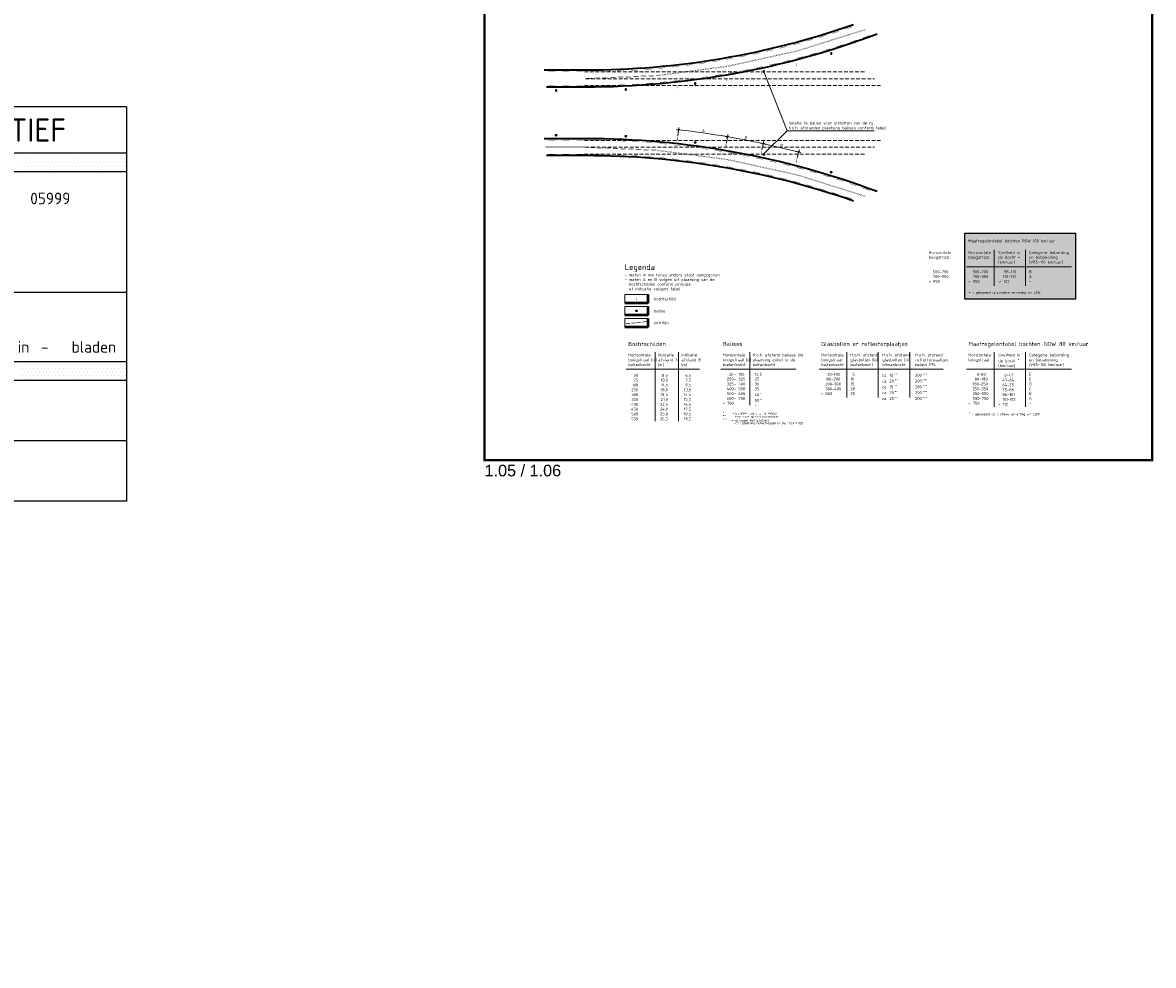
# Model space of a CAD drawing. Header units: metres. Extents: x -699 to 2316, y -1199 to 781.
# Tile 14 of 256: x -118 to 369, y -929 to -522. Entities that reach past the tile are written whole.
import ezdxf
from ezdxf.enums import TextEntityAlignment as Align

# ---------------------------------------------------------------- set-up
doc = ezdxf.new("R2010")
doc.units = ezdxf.units.M
doc.header["$PDMODE"] = 1
doc.linetypes.add('HIDDEN2', pattern=[4.7625, 3.175, -1.5875])
for name, color, linetype, lineweight in [('N-WE-IE-MEUBILAIR_WEGMEUBILAIR_VERKEERSBORD-G', 7, 'Continuous', 35), ('N-WE-VH-KANTVERHARDING-G', 210, 'Continuous', 35), ('N-WE-VW-MARKERING_DIVERS-G', 7, 'Continuous', 18), ('to-xx-zichtlijn', 5, 'HIDDEN2', 5), ('X-XX-AL-LEGENDA-G', 7, 'Continuous', 18), ('X-XX-AL-M', 7, 'Continuous', 18), ('X-XX-AL-T18', 10, 'Continuous', 18), ('X-XX-AL-T25', 7, 'Continuous', 25), ('X-XX-AL-T35', 50, 'Continuous', 35), ('X-XX-AL-T50', 130, 'Continuous', 50), ('X-XX-AL-TEKENBLAD_TITELBLOK-G', 7, 'Continuous', 25)]:
    doc.layers.add(name, color=color, linetype=linetype, lineweight=lineweight)
doc.layers.add('X-XX-AL-TEKENBLAD_VIEWPORT-G', color=7, linetype='Continuous', lineweight=18, plot=False)
doc.styles.add('ariel', font='arial.ttf')
doc.styles.add('NLCS-ISO', font='NLCS-ISO.ttf')
doc.styles.add('rtw_iso', font='iso-rtw.shx')
doc.dimstyles.new('RTW-LGL-500', dxfattribs={"dimtxt": 1.25, "dimasz": 0.25, "dimexe": 1, "dimexo": 1, "dimgap": 0.35, "dimtad": 1, "dimdec": 3, "dimzin": 0, "dimdsep": 46, "dimtxsty": 'rtw_iso', "dimblk1": 'RTW-L_ARR-v1', "dimblk2": 'RTW-L_ARR-v1', "dimsah": 1, "dimcen": 2.5, "dimdle": 2, "dimclrd": 8, "dimclre": 8, "dimclrt": 256, "dimaunit": 2, "dimadec": 6, "dimazin": 0, "dimtfac": 1, "dimtdec": 4, "dimtmove": 0, "dimatfit": 0, "dimldrblk": 'RTW-L_ARR-v1', "dimfxl": 1, "dimtolj": 1, "dimtzin": 0, "dimlwd": 18, "dimlwe": 18, "dimarcsym": 0})
doc.dimstyles.new('RTW-LGO-500-B', dxfattribs={"dimtxt": 1.25, "dimasz": 0.25, "dimexe": 1, "dimexo": 1, "dimgap": 0.35, "dimtad": 1, "dimdec": 0, "dimlfac": 1000, "dimzin": 0, "dimdsep": 46, "dimtxsty": 'rtw_iso', "dimblk1": 'RTW-TIC-V1', "dimblk2": 'RTW-TIC-V1', "dimsah": 1, "dimcen": 2.5, "dimdle": 2, "dimclrd": 8, "dimclre": 8, "dimclrt": 256, "dimaunit": 2, "dimadec": 6, "dimazin": 0, "dimtfac": 1, "dimtdec": 4, "dimtmove": 0, "dimatfit": 0, "dimldrblk": 'RTW-TIC-V1', "dimfxl": 1, "dimtolj": 1, "dimtzin": 0, "dimlwd": 18, "dimlwe": 18, "dimarcsym": 0})

# ---------------------------------------------------------------- blocks, each defined once
blk = doc.blocks.new('RTW-L_ARR-v1')
at = {"color": 0, "linetype": 'ByBlock', "lineweight": 18}
blk.add_solid([(-5, 0.8), (-5, -0.8), (0, 0)], dxfattribs=at)
blk = doc.blocks.new('balise')
at = {"layer": 'N-WE-IE-MEUBILAIR_WEGMEUBILAIR_VERKEERSBORD-G'}
h = blk.add_hatch(color=256, dxfattribs=at)
edge = h.paths.add_edge_path()
edge.add_arc((0, 0), 0.2, 0, 360)
blk.add_circle((0, 0), 0.2, dxfattribs=at)
blk = doc.blocks.new('RTW-TIC-V1')
at = {"color": 0, "lineweight": 18}
for p, q in [((0, 0), (-5, 0)), ((-1.4, -1.4), (1.4, 1.4)), ((0, 0), (0, 4)), ((0, 0), (4, 0)), ((0, 0), (0, -4))]:
    blk.add_line(p, q, dxfattribs=at)
blk = doc.blocks.new('*D908')
at = {"layer": 'Defpoints', "color": 0, "transparency": 16777216}
for p in [(196.25, -573.5), (185.33, -575.31), (200.57, -578.26), (124.76, -928.96)]:
    blk.add_point(p, dxfattribs=at)
at = {"layer": 'X-XX-AL-M', "color": 8, "lineweight": 18, "transparency": 16777216}
for p, q in [((185.5, -574.32), (186.14, -570.61)), ((200.78, -577.28), (201.58, -573.6))]:
    blk.add_line(p, q, dxfattribs=at)
blk.add_arc((124.76, -928.96), 362.57, 77.8419, 80.2412, dxfattribs=at)
at = {"layer": 'X-XX-AL-M', "color": 8, "lineweight": 18, "transparency": 16777216, "xscale": 0.25, "yscale": 0.25, "zscale": 0.25}
for p, rotation in [((185.97, -571.59), 170.2609268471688), ((201.37, -574.57), 347.8221544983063)]:
    blk.add_blockref('RTW-TIC-V1', p, dxfattribs=dict(at, rotation=rotation))
at = {"layer": 'X-XX-AL-M', "transparency": 16777216, "insert": (193.87, -572.04), "char_height": 1.25, "attachment_point": 5, "rotation": 349.0415, "style": 'NLCS-ISO'}
blk.add_mtext('\\A1;B', dxfattribs=at)
blk = doc.blocks.new('*D909')
at = {"layer": 'Defpoints', "color": 0, "transparency": 16777216}
for p in [(200.57, -578.26), (211.55, -576.93), (215.66, -581.86), (124.76, -928.96)]:
    blk.add_point(p, dxfattribs=at)
at = {"layer": 'X-XX-AL-M', "color": 8, "lineweight": 18, "transparency": 16777216}
for p, q in [((200.78, -577.28), (201.58, -573.59)), ((215.92, -580.89), (216.87, -577.25))]:
    blk.add_line(p, q, dxfattribs=at)
blk.add_arc((124.76, -928.96), 362.57, 75.3636, 77.7629, dxfattribs=at)
at = {"layer": 'X-XX-AL-M', "color": 8, "lineweight": 18, "transparency": 16777216, "xscale": 0.25, "yscale": 0.25, "zscale": 0.25}
for p, rotation in [((201.37, -574.57), 167.7826476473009), ((216.62, -578.21), 345.3438751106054)]:
    blk.add_blockref('RTW-TIC-V1', p, dxfattribs=dict(at, rotation=rotation))
at = {"layer": 'X-XX-AL-M', "transparency": 16777216, "insert": (209.24, -575.36), "char_height": 1.25, "attachment_point": 5, "rotation": 346.5633, "style": 'NLCS-ISO'}
blk.add_mtext('\\A1;B', dxfattribs=at)
blk = doc.blocks.new('*D910')
at = {"layer": 'Defpoints', "color": 0, "transparency": 16777216}
for p in [(164.43, -572.36), (178.95, -570.46), (185.33, -575.31), (124.76, -928.96)]:
    blk.add_point(p, dxfattribs=at)
at = {"layer": 'X-XX-AL-M', "color": 8, "lineweight": 18, "transparency": 16777216}
for p, q in [((164.54, -571.36), (164.96, -567.62)), ((185.5, -574.32), (186.14, -570.6))]:
    blk.add_line(p, q, dxfattribs=at)
blk.add_arc((124.76, -928.96), 362.57, 80.3202, 83.6124, dxfattribs=at)
at = {"layer": 'X-XX-AL-M', "color": 8, "lineweight": 18, "transparency": 16777216, "xscale": 0.25, "yscale": 0.25, "zscale": 0.25}
for p, rotation in [((164.85, -568.61), 173.6321297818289), ((185.97, -571.59), 350.3004336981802)]:
    blk.add_blockref('RTW-TIC-V1', p, dxfattribs=dict(at, rotation=rotation))
at = {"layer": 'X-XX-AL-M', "transparency": 16777216, "insert": (175.57, -568.98), "char_height": 1.25, "attachment_point": 5, "rotation": 351.9663, "style": 'NLCS-ISO'}
blk.add_mtext('\\A1;A', dxfattribs=at)
blk = doc.blocks.new('*X1400')
at = {"color": 0}
for p, q in [((207316.235, 551693.694), (207316.235, 551693.694)), ((207316.314, 551693.535), (207316.314, 551693.535)), ((207316.394, 551693.694), (207316.394, 551693.694)), ((207316.473, 551693.535), (207316.473, 551693.535)), ((207316.552, 551693.694), (207316.552, 551693.694)), ((207316.632, 551693.535), (207316.632, 551693.535)), ((207316.711, 551693.694), (207316.711, 551693.694)), ((207316.79, 551693.535), (207316.79, 551693.535)), ((207316.87, 551693.694), (207316.87, 551693.694)), ((207316.949, 551693.535), (207316.949, 551693.535)), ((207317.029, 551693.694), (207317.029, 551693.694)), ((207317.108, 551693.535), (207317.108, 551693.535)), ((207317.187, 551693.694), (207317.187, 551693.694)), ((207317.267, 551693.535), (207317.267, 551693.535)), ((207317.346, 551693.694), (207317.346, 551693.694)), ((207317.425, 551693.535), (207317.425, 551693.535)), ((207317.505, 551693.694), (207317.505, 551693.694)), ((207317.584, 551693.535), (207317.584, 551693.535)), ((207317.664, 551693.694), (207317.664, 551693.694)), ((207317.743, 551693.535), (207317.743, 551693.535)), ((207317.822, 551693.694), (207317.822, 551693.694)), ((207317.902, 551693.535), (207317.902, 551693.535)), ((207317.981, 551693.694), (207317.981, 551693.694)), ((207318.06, 551693.535), (207318.06, 551693.535)), ((207318.14, 551693.694), (207318.14, 551693.694)), ((207318.219, 551693.535), (207318.219, 551693.535)), ((207318.299, 551693.694), (207318.299, 551693.694)), ((207318.378, 551693.535), (207318.378, 551693.535)), ((207318.457, 551693.694), (207318.457, 551693.694)), ((207318.537, 551693.535), (207318.537, 551693.535)), ((207318.616, 551693.694), (207318.616, 551693.694)), ((207318.695, 551693.535), (207318.695, 551693.535)), ((207318.775, 551693.694), (207318.775, 551693.694)), ((207318.854, 551693.535), (207318.854, 551693.535)), ((207318.934, 551693.694), (207318.934, 551693.694)), ((207319.013, 551693.535), (207319.013, 551693.535)), ((207319.092, 551693.694), (207319.092, 551693.694)), ((207319.172, 551693.535), (207319.172, 551693.535)), ((207319.251, 551693.694), (207319.251, 551693.694)), ((207319.33, 551693.535), (207319.33, 551693.535)), ((207319.41, 551693.694), (207319.41, 551693.694)), ((207319.489, 551693.535), (207319.489, 551693.535)), ((207319.569, 551693.694), (207319.569, 551693.694)), ((207319.648, 551693.535), (207319.648, 551693.535)), ((207319.727, 551693.694), (207319.727, 551693.694)), ((207319.807, 551693.535), (207319.807, 551693.535)), ((207319.886, 551693.694), (207319.886, 551693.694)), ((207319.965, 551693.535), (207319.965, 551693.535)), ((207320.045, 551693.694), (207320.045, 551693.694)), ((207320.124, 551693.535), (207320.124, 551693.535)), ((207320.204, 551693.694), (207320.204, 551693.694)), ((207320.283, 551693.535), (207320.283, 551693.535)), ((207320.362, 551693.694), (207320.362, 551693.694)), ((207320.442, 551693.535), (207320.442, 551693.535)), ((207320.521, 551693.694), (207320.521, 551693.694)), ((207320.6, 551693.535), (207320.6, 551693.535)), ((207320.68, 551693.694), (207320.68, 551693.694)), ((207316.235, 551693.376), (207316.235, 551693.376)), ((207316.235, 551693.059), (207316.235, 551693.059)), ((207316.314, 551693.218), (207316.314, 551693.218)), ((207316.394, 551693.376), (207316.394, 551693.376)), ((207316.394, 551693.059), (207316.394, 551693.059)), ((207316.473, 551693.218), (207316.473, 551693.218)), ((207316.552, 551693.376), (207316.552, 551693.376)), ((207316.552, 551693.059), (207316.552, 551693.059)), ((207316.632, 551693.218), (207316.632, 551693.218)), ((207316.711, 551693.376), (207316.711, 551693.376)), ((207316.711, 551693.059), (207316.711, 551693.059)), ((207316.79, 551693.218), (207316.79, 551693.218)), ((207316.87, 551693.376), (207316.87, 551693.376)), ((207316.87, 551693.059), (207316.87, 551693.059)), ((207316.949, 551693.218), (207316.949, 551693.218)), ((207317.029, 551693.376), (207317.029, 551693.376)), ((207317.029, 551693.059), (207317.029, 551693.059)), ((207317.108, 551693.218), (207317.108, 551693.218)), ((207317.187, 551693.376), (207317.187, 551693.376)), ((207317.187, 551693.059), (207317.187, 551693.059)), ((207317.267, 551693.218), (207317.267, 551693.218)), ((207317.346, 551693.376), (207317.346, 551693.376)), ((207317.346, 551693.059), (207317.346, 551693.059)), ((207317.425, 551693.218), (207317.425, 551693.218)), ((207317.505, 551693.376), (207317.505, 551693.376)), ((207317.505, 551693.059), (207317.505, 551693.059)), ((207317.584, 551693.218), (207317.584, 551693.218)), ((207317.664, 551693.376), (207317.664, 551693.376)), ((207317.664, 551693.059), (207317.664, 551693.059)), ((207317.743, 551693.218), (207317.743, 551693.218)), ((207317.822, 551693.376), (207317.822, 551693.376)), ((207317.822, 551693.059), (207317.822, 551693.059)), ((207317.902, 551693.218), (207317.902, 551693.218)), ((207317.981, 551693.376), (207317.981, 551693.376)), ((207317.981, 551693.059), (207317.981, 551693.059)), ((207318.06, 551693.218), (207318.06, 551693.218)), ((207318.14, 551693.376), (207318.14, 551693.376)), ((207318.14, 551693.059), (207318.14, 551693.059)), ((207318.219, 551693.218), (207318.219, 551693.218)), ((207318.299, 551693.376), (207318.299, 551693.376)), ((207318.299, 551693.059), (207318.299, 551693.059)), ((207318.378, 551693.218), (207318.378, 551693.218)), ((207318.457, 551693.376), (207318.457, 551693.376)), ((207318.457, 551693.059), (207318.457, 551693.059)), ((207318.537, 551693.218), (207318.537, 551693.218)), ((207318.616, 551693.376), (207318.616, 551693.376)), ((207318.616, 551693.059), (207318.616, 551693.059)), ((207318.695, 551693.218), (207318.695, 551693.218)), ((207318.775, 551693.376), (207318.775, 551693.376)), ((207318.775, 551693.059), (207318.775, 551693.059)), ((207318.854, 551693.218), (207318.854, 551693.218)), ((207318.934, 551693.376), (207318.934, 551693.376)), ((207318.934, 551693.059), (207318.934, 551693.059)), ((207319.013, 551693.218), (207319.013, 551693.218)), ((207319.092, 551693.376), (207319.092, 551693.376)), ((207319.092, 551693.059), (207319.092, 551693.059)), ((207319.172, 551693.218), (207319.172, 551693.218)), ((207319.251, 551693.376), (207319.251, 551693.376)), ((207319.251, 551693.059), (207319.251, 551693.059)), ((207319.33, 551693.218), (207319.33, 551693.218)), ((207319.41, 551693.376), (207319.41, 551693.376)), ((207319.41, 551693.059), (207319.41, 551693.059)), ((207319.489, 551693.218), (207319.489, 551693.218)), ((207319.569, 551693.376), (207319.569, 551693.376)), ((207319.569, 551693.059), (207319.569, 551693.059)), ((207319.648, 551693.218), (207319.648, 551693.218)), ((207319.727, 551693.376), (207319.727, 551693.376)), ((207319.727, 551693.059), (207319.727, 551693.059)), ((207319.807, 551693.218), (207319.807, 551693.218)), ((207319.886, 551693.376), (207319.886, 551693.376)), ((207319.886, 551693.059), (207319.886, 551693.059)), ((207319.965, 551693.218), (207319.965, 551693.218)), ((207320.045, 551693.376), (207320.045, 551693.376)), ((207320.045, 551693.059), (207320.045, 551693.059)), ((207320.124, 551693.218), (207320.124, 551693.218)), ((207320.204, 551693.376), (207320.204, 551693.376)), ((207320.204, 551693.059), (207320.204, 551693.059)), ((207320.283, 551693.218), (207320.283, 551693.218)), ((207320.362, 551693.376), (207320.362, 551693.376)), ((207320.362, 551693.059), (207320.362, 551693.059)), ((207320.442, 551693.218), (207320.442, 551693.218)), ((207320.521, 551693.376), (207320.521, 551693.376)), ((207320.521, 551693.059), (207320.521, 551693.059)), ((207320.6, 551693.218), (207320.6, 551693.218)), ((207320.68, 551693.376), (207320.68, 551693.376)), ((207320.68, 551693.059), (207320.68, 551693.059)), ((207316.235, 551684.486), (207316.235, 551684.486)), ((207316.314, 551684.645), (207316.314, 551684.645)), ((207316.314, 551684.328), (207316.314, 551684.328)), ((207316.394, 551684.486), (207316.394, 551684.486)), ((207316.473, 551684.645), (207316.473, 551684.645)), ((207316.473, 551684.328), (207316.473, 551684.328)), ((207316.552, 551684.486), (207316.552, 551684.486)), ((207316.632, 551684.645), (207316.632, 551684.645)), ((207316.632, 551684.328), (207316.632, 551684.328)), ((207316.711, 551684.486), (207316.711, 551684.486)), ((207316.79, 551684.645), (207316.79, 551684.645)), ((207316.79, 551684.328), (207316.79, 551684.328)), ((207316.87, 551684.486), (207316.87, 551684.486)), ((207316.949, 551684.645), (207316.949, 551684.645)), ((207316.949, 551684.328), (207316.949, 551684.328)), ((207317.029, 551684.486), (207317.029, 551684.486)), ((207317.108, 551684.645), (207317.108, 551684.645)), ((207317.108, 551684.328), (207317.108, 551684.328)), ((207317.187, 551684.486), (207317.187, 551684.486)), ((207317.267, 551684.645), (207317.267, 551684.645)), ((207317.267, 551684.328), (207317.267, 551684.328)), ((207317.346, 551684.486), (207317.346, 551684.486)), ((207317.425, 551684.645), (207317.425, 551684.645)), ((207317.425, 551684.328), (207317.425, 551684.328)), ((207317.505, 551684.486), (207317.505, 551684.486)), ((207317.584, 551684.645), (207317.584, 551684.645)), ((207317.584, 551684.328), (207317.584, 551684.328)), ((207317.664, 551684.486), (207317.664, 551684.486)), ((207317.743, 551684.645), (207317.743, 551684.645)), ((207317.743, 551684.328), (207317.743, 551684.328)), ((207317.822, 551684.486), (207317.822, 551684.486)), ((207317.902, 551684.645), (207317.902, 551684.645)), ((207317.902, 551684.328), (207317.902, 551684.328)), ((207317.981, 551684.486), (207317.981, 551684.486)), ((207318.06, 551684.645), (207318.06, 551684.645)), ((207318.06, 551684.328), (207318.06, 551684.328)), ((207318.14, 551684.486), (207318.14, 551684.486)), ((207318.219, 551684.645), (207318.219, 551684.645)), ((207318.219, 551684.328), (207318.219, 551684.328)), ((207318.299, 551684.486), (207318.299, 551684.486)), ((207318.378, 551684.645), (207318.378, 551684.645)), ((207318.378, 551684.328), (207318.378, 551684.328)), ((207318.457, 551684.486), (207318.457, 551684.486)), ((207318.537, 551684.645), (207318.537, 551684.645)), ((207318.537, 551684.328), (207318.537, 551684.328)), ((207318.616, 551684.486), (207318.616, 551684.486)), ((207318.695, 551684.645), (207318.695, 551684.645)), ((207318.695, 551684.328), (207318.695, 551684.328)), ((207318.775, 551684.486), (207318.775, 551684.486)), ((207318.854, 551684.645), (207318.854, 551684.645)), ((207318.854, 551684.328), (207318.854, 551684.328)), ((207318.934, 551684.486), (207318.934, 551684.486)), ((207319.013, 551684.645), (207319.013, 551684.645)), ((207319.013, 551684.328), (207319.013, 551684.328)), ((207319.092, 551684.486), (207319.092, 551684.486)), ((207319.172, 551684.645), (207319.172, 551684.645)), ((207319.172, 551684.328), (207319.172, 551684.328)), ((207319.251, 551684.486), (207319.251, 551684.486)), ((207319.33, 551684.645), (207319.33, 551684.645)), ((207319.33, 551684.328), (207319.33, 551684.328)), ((207319.41, 551684.486), (207319.41, 551684.486)), ((207319.489, 551684.645), (207319.489, 551684.645)), ((207319.489, 551684.328), (207319.489, 551684.328)), ((207319.569, 551684.486), (207319.569, 551684.486)), ((207319.648, 551684.645), (207319.648, 551684.645)), ((207319.648, 551684.328), (207319.648, 551684.328)), ((207319.727, 551684.486), (207319.727, 551684.486)), ((207319.807, 551684.645), (207319.807, 551684.645)), ((207319.807, 551684.328), (207319.807, 551684.328)), ((207319.886, 551684.486), (207319.886, 551684.486)), ((207319.965, 551684.645), (207319.965, 551684.645)), ((207319.965, 551684.328), (207319.965, 551684.328)), ((207320.045, 551684.486), (207320.045, 551684.486)), ((207320.124, 551684.645), (207320.124, 551684.645)), ((207320.124, 551684.328), (207320.124, 551684.328)), ((207320.204, 551684.486), (207320.204, 551684.486)), ((207320.283, 551684.645), (207320.283, 551684.645)), ((207320.283, 551684.328), (207320.283, 551684.328)), ((207320.362, 551684.486), (207320.362, 551684.486)), ((207320.442, 551684.645), (207320.442, 551684.645)), ((207320.442, 551684.328), (207320.442, 551684.328)), ((207320.521, 551684.486), (207320.521, 551684.486)), ((207320.6, 551684.645), (207320.6, 551684.645)), ((207320.6, 551684.328), (207320.6, 551684.328)), ((207320.68, 551684.486), (207320.68, 551684.486)), ((207316.235, 551684.169), (207316.235, 551684.169)), ((207316.314, 551684.01), (207316.314, 551684.01)), ((207316.394, 551684.169), (207316.394, 551684.169)), ((207316.473, 551684.01), (207316.473, 551684.01)), ((207316.552, 551684.169), (207316.552, 551684.169)), ((207316.632, 551684.01), (207316.632, 551684.01)), ((207316.711, 551684.169), (207316.711, 551684.169)), ((207316.79, 551684.01), (207316.79, 551684.01)), ((207316.87, 551684.169), (207316.87, 551684.169)), ((207316.949, 551684.01), (207316.949, 551684.01)), ((207317.029, 551684.169), (207317.029, 551684.169)), ((207317.108, 551684.01), (207317.108, 551684.01)), ((207317.187, 551684.169), (207317.187, 551684.169)), ((207317.267, 551684.01), (207317.267, 551684.01)), ((207317.346, 551684.169), (207317.346, 551684.169)), ((207317.425, 551684.01), (207317.425, 551684.01)), ((207317.505, 551684.169), (207317.505, 551684.169)), ((207317.584, 551684.01), (207317.584, 551684.01)), ((207317.664, 551684.169), (207317.664, 551684.169)), ((207317.743, 551684.01), (207317.743, 551684.01)), ((207317.822, 551684.169), (207317.822, 551684.169)), ((207317.902, 551684.01), (207317.902, 551684.01)), ((207317.981, 551684.169), (207317.981, 551684.169)), ((207318.06, 551684.01), (207318.06, 551684.01)), ((207318.14, 551684.169), (207318.14, 551684.169)), ((207318.219, 551684.01), (207318.219, 551684.01)), ((207318.299, 551684.169), (207318.299, 551684.169)), ((207318.378, 551684.01), (207318.378, 551684.01)), ((207318.457, 551684.169), (207318.457, 551684.169)), ((207318.537, 551684.01), (207318.537, 551684.01)), ((207318.616, 551684.169), (207318.616, 551684.169)), ((207318.695, 551684.01), (207318.695, 551684.01)), ((207318.775, 551684.169), (207318.775, 551684.169)), ((207318.854, 551684.01), (207318.854, 551684.01)), ((207318.934, 551684.169), (207318.934, 551684.169)), ((207319.013, 551684.01), (207319.013, 551684.01)), ((207319.092, 551684.169), (207319.092, 551684.169)), ((207319.172, 551684.01), (207319.172, 551684.01)), ((207319.251, 551684.169), (207319.251, 551684.169)), ((207319.33, 551684.01), (207319.33, 551684.01)), ((207319.41, 551684.169), (207319.41, 551684.169)), ((207319.489, 551684.01), (207319.489, 551684.01)), ((207319.569, 551684.169), (207319.569, 551684.169)), ((207319.648, 551684.01), (207319.648, 551684.01)), ((207319.727, 551684.169), (207319.727, 551684.169)), ((207319.807, 551684.01), (207319.807, 551684.01)), ((207319.886, 551684.169), (207319.886, 551684.169)), ((207319.965, 551684.01), (207319.965, 551684.01)), ((207320.045, 551684.169), (207320.045, 551684.169)), ((207320.124, 551684.01), (207320.124, 551684.01)), ((207320.204, 551684.169), (207320.204, 551684.169)), ((207320.283, 551684.01), (207320.283, 551684.01)), ((207320.362, 551684.169), (207320.362, 551684.169)), ((207320.442, 551684.01), (207320.442, 551684.01)), ((207320.521, 551684.169), (207320.521, 551684.169)), ((207320.6, 551684.01), (207320.6, 551684.01)), ((207320.68, 551684.169), (207320.68, 551684.169))]:
    blk.add_line(p, q, dxfattribs=at)
blk = doc.blocks.new('WOS_HFD_1')
at = {"layer": 'X-XX-AL-TEKENBLAD_TITELBLOK-G'}
for p, q in [((0, 85), (-170, 85)), ((0, 85), (0, 0)), ((0, 75), (-170, 75)), ((0, 71), (-170, 71)), ((0, 45), (-170, 45)), ((0, 30), (-170, 30)), ((0, 26), (-170, 26)), ((0, 13), (-46, 13)), ((0, 0), (-170, 0))]:
    blk.add_line(p, q, dxfattribs=at)
at = {"layer": 'X-XX-AL-TEKENBLAD_TITELBLOK-G', "xscale": 5, "yscale": 5, "zscale": 5}
blk.add_blockref('*X1400', (-1036603.52, -2758393.86), dxfattribs=at)
at = {"layer": 'X-XX-AL-T18', "style": 'NLCS-ISO', "flags": 8}
blk.add_attdef('FILEPATH', (-169.81, -8), '', height=1.8, dxfattribs=at)
at = {"layer": 'X-XX-AL-T25', "style": 'NLCS-ISO'}
blk.add_text('bladnr.:      in      bladen', height=2.5, dxfattribs=at).set_placement((-43.27, 32))
at = {"layer": 'X-XX-AL-T35', "style": 'NLCS-ISO', "flags": 8}
for tag, p, height in [('DOCNAME', (-165, 63), 3.5), ('PROJ', (-20.73, 64), 2.5), ('CHKOUTDIR', (-165, 56), 3.5), ('PROJ_INIT', (-20.73, 56), 2.5), ('TODO', (-165, 49), 3.5), ('PROJ_CONTR', (-20.73, 48), 2.5), ('AUTHOR', (-153, 38), 2.5), ('STATUSDATE', (-141, 38), 2.5), ('CONTROL', (-98.5, 38), 2.5), ('IMPORTDATE', (-88.5, 38), 2.5), ('RWS_SCHAAL', (-30.21, 38), 2.5), ('EDIT', (-153, 32), 2.5), ('DATETOBEDN', (-141, 32), 2.5), ('REVISION', (-98.5, 32), 2.5), ('PART_OFSET', (-30.21, 32), 2.5), ('DOCTYPE', (-18.43, 32), 2.5), ('RWS_FORMAAT', (-27.5, 18), 2.5), ('REVDOC', (-27.5, 5), 2.5)]:
    blk.add_attdef(tag, p, '', height=height, dxfattribs=at)
at = {"layer": 'X-XX-AL-T50', "style": 'NLCS-ISO', "flags": 8}
for tag, p in [('PROJECTPHASE', (-165, 77.5)), ('PHASE', (-43.27, 77.5))]:
    blk.add_attdef(tag, p, '', height=5, dxfattribs=at)
at = {"layer": 'X-XX-AL-TEKENBLAD_TITELBLOK-G', "style": 'NLCS-ISO', "flags": 8}
blk.add_attdef('plotstatus', (-139.4, 4.25), '', height=20, rotation=23.0411, dxfattribs=at)
blk.add_attdef('exportnaam', (-170, -16), '', height=5, dxfattribs=at)

msp = doc.modelspace()

# ---------------------------------------------------------------- hatches: boundary and pattern name
h = msp.add_hatch(color=254)
h.dxf.hatch_style = 1
h.paths.add_polyline_path([(288.2428, -613.2082), (335.8516, -613.2082), (335.8516, -641.6937), (288.2428, -641.6937)])
at = {"layer": 'N-WE-IE-MEUBILAIR_WEGMEUBILAIR_VERKEERSBORD-G'}
h = msp.add_hatch(color=256, dxfattribs=at)
edge = h.paths.add_edge_path()
edge.add_arc((146.6947, -646.6749), 0.2, 0, 360)

# ---------------------------------------------------------------- linework, layer by layer
at = {"color": 254}
msp.add_lwpolyline([(288.2428, -613.2082), (335.8516, -613.2082), (335.8516, -641.6937), (288.2428, -641.6937)], close=True, dxfattribs=at)
at = {"layer": 'N-WE-IE-MEUBILAIR_WEGMEUBILAIR_VERKEERSBORD-G'}
msp.add_circle((146.6947, -646.6749, 13.2), 0.2, dxfattribs=at)
at = {"layer": 'N-WE-VH-KANTVERHARDING-G', "linetype": 'Continuous'}
for points in [[(240.2188, -523.3207, -0.08424208), (124.7614, -542.9124), (106.985, -542.9124)], [(250.3926, -527.3973, -0.09006566), (124.7614, -550.2124), (107.9545, -550.2124)], [(250.3926, -595.2705, 0.09006566), (124.7614, -572.4553), (106.985, -572.4553)], [(240.2188, -599.3471, 0.08424208), (124.7614, -579.7553), (107.9545, -579.7553)]]:
    msp.add_lwpolyline(points, format="xyb", dxfattribs=at)
at = {"layer": 'N-WE-VH-KANTVERHARDING-G'}
for points, const_width in [([(215.5978, -540.0091), (215.6966, -541.2051)], 0.15), ([(200.5701, -543.6124), (200.5701, -544.8524)], 0.155), ([(164.4336, -549.5124), (164.4336, -550.7124)], 0.15), ([(185.3347, -546.5624), (185.3347, -547.7624)], 0.15), ([(164.4336, -573.1553), (164.4336, -571.9553)], 0.25), ([(185.3347, -576.1053), (185.3347, -574.9053)], 0.25), ([(200.5701, -579.0553), (200.5701, -577.8153)], 0.25), ([(215.5978, -582.6586), (215.6966, -581.4627)], 0.25)]:
    msp.add_lwpolyline(points, dxfattribs=dict(at, const_width=const_width))
at = {"layer": 'N-WE-VH-KANTVERHARDING-G', "const_width": 0.25, "elevation": 13.2}
msp.add_lwpolyline([(146.6947, -642.1499), (146.6947, -640.9499)], dxfattribs=at)
at = {"layer": 'N-WE-VW-MARKERING_DIVERS-G', "const_width": 0.1}
for points in [[(245.1296, -525.2884, -0.08708233), (124.7614, -546.4124), (107.4498, -546.4124)], [(245.5476, -525.4559, -0.08732157), (124.7614, -546.7124), (107.4897, -546.7124)], [(245.5476, -597.2119, 0.08732157), (124.7614, -575.9553), (107.4498, -575.9553)], [(245.1296, -597.3794, 0.08708233), (124.7614, -576.2553), (107.4897, -576.2553)]]:
    msp.add_lwpolyline(points, format="xyb", dxfattribs=at)
at = {"layer": 'N-WE-VW-MARKERING_DIVERS-G'}
for points in [[(231.1432, -526.9307), (233.9978, -526.0081), (231.1893, -527.0735), (234.0439, -526.1508)], [(236.7467, -525.094), (239.5854, -524.1235), (236.7953, -525.2359), (239.6339, -524.2654)], [(214.1583, -531.8719), (217.0558, -531.0944), (214.1972, -532.0168), (217.0947, -531.2393)], [(219.8474, -530.3202), (222.7314, -529.4941), (219.8887, -530.4644), (222.7727, -529.6383)], [(225.5095, -528.673), (228.3792, -527.7985), (225.5532, -528.8164), (228.423, -527.942)], [(238.704, -530.8187), (241.5426, -529.8482), (238.7525, -530.9607), (241.5912, -529.9901)], [(244.3719, -528.8543), (247.1938, -527.8361), (244.4228, -528.9954), (247.2447, -527.9772)], [(196.9458, -535.9499), (199.8788, -535.3196), (196.9773, -536.0966), (199.9103, -535.4663)], [(202.7059, -534.6872), (205.6279, -534.0076), (202.7398, -534.8333), (205.6619, -534.1537)], [(208.4439, -533.3277), (211.3541, -532.5991), (208.4803, -533.4732), (211.3905, -532.7446)], [(221.5133, -536.1363), (224.3973, -535.3102), (221.5546, -536.2805), (224.4386, -535.4544)], [(227.2731, -534.4603), (230.1428, -533.5858), (227.3168, -534.6038), (230.1865, -533.7293)], [(233.0038, -532.6876), (235.8584, -531.7649), (233.05, -532.8303), (235.9046, -531.9077)], [(167.8716, -540.8015), (170.8473, -540.4198), (167.8907, -540.9503), (170.8663, -540.5686)], [(173.7175, -540.0271), (176.6862, -539.5955), (173.7391, -540.1756), (176.7078, -539.7439)], [(179.5494, -539.1545), (182.5105, -538.673), (179.5735, -539.3026), (182.5346, -538.821)], [(185.3659, -538.1839), (188.3185, -537.6526), (185.3925, -538.3316), (188.3451, -537.8003)], [(191.1652, -537.1156), (194.1085, -536.5348), (191.1943, -537.2628), (194.1375, -536.6819)], [(204.0763, -540.58), (206.9983, -539.9004), (204.1103, -540.7261), (207.0323, -540.0465)], [(209.9133, -539.1966), (212.8235, -538.468), (209.9497, -539.3421), (212.8599, -538.6135)], [(215.7262, -537.7152), (218.6237, -536.9378), (215.7651, -537.8601), (218.6626, -537.0827)], [(108.7624, -543.4624), (111.7624, -543.4624), (108.7624, -543.6124), (111.7624, -543.6124)], [(114.7624, -543.4624), (117.7624, -543.4624), (114.7624, -543.6124), (117.7624, -543.6124)], [(120.7624, -543.4624), (123.7624, -543.4624), (120.7624, -543.6124), (123.7624, -543.6124)], [(126.7023, -543.4571), (129.7021, -543.4276), (126.7038, -543.6071), (129.7036, -543.5776)], [(132.5986, -543.3748), (135.5975, -543.2949), (132.6026, -543.5248), (135.6015, -543.4449)], [(138.4927, -543.1934), (141.4899, -543.0631), (138.4992, -543.3433), (141.4964, -543.2129)], [(144.3829, -542.9129), (147.3775, -542.7321), (144.392, -543.0626), (147.3865, -542.8819)], [(150.2676, -542.5333), (153.2587, -542.3022), (150.2792, -542.6828), (153.2702, -542.4518)], [(156.145, -542.0548), (159.1318, -541.7734), (156.1591, -542.2041), (159.1459, -541.9228)], [(162.0136, -541.4775), (164.9952, -541.1459), (162.0302, -541.6265), (165.0118, -541.295)], [(174.588, -546.0142), (177.5568, -545.5826), (174.6096, -546.1627), (177.5784, -545.731)], [(180.5206, -545.1261), (183.4817, -544.6446), (180.5447, -545.2742), (183.5057, -544.7926)], [(186.4374, -544.1383), (189.3899, -543.6071), (186.4639, -544.286), (189.4165, -543.7547)], [(192.3367, -543.0512), (195.2799, -542.4703), (192.3657, -543.1984), (195.309, -542.6175)], [(198.2169, -541.8649), (201.1499, -541.2346), (198.2484, -542.0116), (201.1814, -541.3813)], [(108.7624, -549.5124), (111.7624, -549.5124), (108.7624, -549.6624), (111.7624, -549.6624)], [(114.7624, -549.5124), (117.7624, -549.5124), (114.7624, -549.6624), (117.7624, -549.6624)], [(120.7624, -549.5124), (123.7624, -549.5124), (120.7624, -549.6624), (123.7624, -549.6624)], [(126.7617, -549.5068), (129.7615, -549.4774), (126.7631, -549.6568), (129.763, -549.6274)], [(132.7598, -549.4227), (135.7587, -549.3428), (132.7637, -549.5727), (135.7627, -549.4928)], [(138.7556, -549.2377), (141.7527, -549.1074), (138.7621, -549.3876), (141.7592, -549.2573)], [(144.7474, -548.9519), (147.742, -548.7712), (144.7565, -549.1017), (147.751, -548.9209)], [(150.7336, -548.5654), (153.7247, -548.3343), (150.7452, -548.7149), (153.7363, -548.4838)], [(156.7125, -548.0782), (159.6992, -547.7968), (156.7265, -548.2275), (159.7133, -547.9461)], [(162.6823, -547.4905), (165.6639, -547.1589), (162.6989, -547.6395), (165.6805, -547.308)], [(168.6414, -546.8024), (171.617, -546.4207), (168.6604, -546.9512), (171.6361, -546.5695)], [(108.7624, -573.1553), (111.7624, -573.1553), (108.7624, -573.0053), (111.7624, -573.0053)], [(114.7624, -573.1553), (117.7624, -573.1553), (114.7624, -573.0053), (117.7624, -573.0053)], [(120.7624, -573.1553), (123.7624, -573.1553), (120.7624, -573.0053), (123.7624, -573.0053)], [(126.7617, -573.1609), (129.7615, -573.1904), (126.7631, -573.0109), (129.763, -573.0404)], [(132.7598, -573.245), (135.7587, -573.3249), (132.7637, -573.0951), (135.7627, -573.175)], [(138.7556, -573.43), (141.7527, -573.5603), (138.7621, -573.2801), (141.7592, -573.4105)], [(144.7474, -573.7158), (147.742, -573.8965), (144.7565, -573.5661), (147.751, -573.7468)], [(150.7336, -574.1024), (153.7247, -574.3335), (150.7452, -573.9528), (153.7363, -574.1839)], [(156.7125, -574.5896), (159.6992, -574.8709), (156.7265, -574.4402), (159.7133, -574.7216)], [(162.6823, -575.1773), (165.6639, -575.5088), (162.6989, -575.0282), (165.6805, -575.3598)], [(108.7624, -579.2053), (111.7624, -579.2053), (108.7624, -579.0553), (111.7624, -579.0553)], [(114.7624, -579.2053), (117.7624, -579.2053), (114.7624, -579.0553), (117.7624, -579.0553)], [(120.7624, -579.2053), (123.7624, -579.2053), (120.7624, -579.0553), (123.7624, -579.0553)], [(126.7023, -579.2107), (129.7021, -579.2401), (126.7038, -579.0607), (129.7036, -579.0901)], [(132.5986, -579.2929), (135.5975, -579.3728), (132.6026, -579.143), (135.6015, -579.2229)], [(138.4927, -579.4743), (141.4899, -579.6047), (138.4992, -579.3245), (141.4964, -579.4548)], [(144.3829, -579.7549), (147.3775, -579.9356), (144.392, -579.6051), (147.3865, -579.7859)], [(168.6414, -575.8653), (171.617, -576.247), (168.6604, -575.7165), (171.6361, -576.0982)], [(174.588, -576.6535), (177.5568, -577.0852), (174.6096, -576.5051), (177.5784, -576.9367)], [(180.5206, -577.5416), (183.4817, -578.0232), (180.5447, -577.3936), (183.5057, -577.8751)], [(186.4374, -578.5294), (189.3899, -579.0607), (186.4639, -578.3818), (189.4165, -578.9131)], [(192.3367, -579.6166), (195.2799, -580.1974), (192.3657, -579.4694), (195.309, -580.0503)], [(150.2676, -580.1345), (153.2587, -580.3655), (150.2792, -579.9849), (153.2702, -580.216)], [(156.145, -580.613), (159.1318, -580.8943), (156.1591, -580.4636), (159.1459, -580.745)], [(162.0136, -581.1903), (164.9952, -581.5218), (162.0302, -581.0412), (165.0118, -581.3728)], [(167.8716, -581.8662), (170.8473, -582.2479), (167.8907, -581.7174), (170.8663, -582.0991)], [(173.7175, -582.6406), (176.6862, -583.0723), (173.7391, -582.4922), (176.7078, -582.9238)], [(179.5494, -583.5132), (182.5105, -583.9948), (179.5735, -583.3652), (182.5346, -583.8467)], [(185.3659, -584.4838), (188.3185, -585.0151), (185.3925, -584.3362), (188.3451, -584.8675)], [(198.2169, -580.8028), (201.1499, -581.4331), (198.2484, -580.6561), (201.1814, -581.2864)], [(204.0763, -582.0878), (206.9983, -582.7673), (204.1103, -581.9417), (207.0323, -582.6212)], [(209.9133, -583.4711), (212.8235, -584.1998), (209.9497, -583.3256), (212.8599, -584.0542)], [(215.7262, -584.9525), (218.6237, -585.73), (215.7651, -584.8076), (218.6626, -585.5851)], [(191.1652, -585.5521), (194.1085, -586.133), (191.1943, -585.4049), (194.1375, -585.9858)], [(196.9458, -586.7178), (199.8788, -587.3481), (196.9773, -586.5712), (199.9103, -587.2015)], [(202.7059, -587.9806), (205.6279, -588.6601), (202.7398, -587.8345), (205.6619, -588.514)], [(208.4439, -589.3401), (211.3541, -590.0687), (208.4803, -589.1945), (211.3905, -589.9232)], [(221.5133, -586.5314), (224.3973, -587.3575), (221.5546, -586.3872), (224.4386, -587.2133)], [(227.2731, -588.2075), (230.1428, -589.082), (227.3168, -588.064), (230.1865, -588.9385)], [(214.1583, -590.7959), (217.0558, -591.5733), (214.1972, -590.651), (217.0947, -591.4284)], [(219.8474, -592.3476), (222.7314, -593.1737), (219.8887, -592.2034), (222.7727, -593.0295)], [(225.5095, -593.9948), (228.3792, -594.8693), (225.5532, -593.8513), (228.423, -594.7258)], [(233.0038, -589.9802), (235.8584, -590.9028), (233.05, -589.8374), (235.9046, -590.7601)], [(238.704, -591.849), (241.5426, -592.8195), (238.7525, -591.7071), (241.5912, -592.6776)], [(244.3719, -593.8135), (247.1938, -594.8316), (244.4228, -593.6724), (247.2447, -594.6905)], [(231.1432, -595.737), (233.9978, -596.6596), (231.1893, -595.5943), (234.0439, -596.5169)], [(236.7467, -597.5737), (239.5854, -598.5443), (236.7953, -597.4318), (239.6339, -598.4023)]]:
    msp.add_solid(points, dxfattribs=at)
at = {"layer": 'to-xx-zichtlijn', "color": 252, "ltscale": 0.5}
for p, q in [((124.2624, -543.6124), (245.7145, -543.6124)), ((124.2624, -549.5124), (251.9359, -549.5124)), ((124.7614, -546.5624), (249.3247, -546.5624)), ((124.2624, -573.1553), (251.9359, -573.1553)), ((124.2624, -579.0553), (245.7145, -579.0553)), ((124.7614, -576.1053), (249.3247, -576.1053)), ((142.1947, -652.2999, 13.2), (151.1947, -651.2999, 13.2))]:
    msp.add_line(p, q, dxfattribs=at)
at = {"layer": 'X-XX-AL-LEGENDA-G', "lineweight": 18}
for p, q in [((300.9029, -635.8911), (300.9029, -620.3179)), ((314.3701, -635.8911), (314.3701, -620.3179)), ((288.9002, -627.6421), (334.1481, -627.6421)), ((154.7629, -694.2944), (154.7629, -664.5279)), ((164.7629, -694.2944), (164.7629, -664.5279)), ((195.5098, -687.3895), (195.5098, -664.5279)), ((237.4303, -684.1011), (237.4303, -664.5279)), ((250.8975, -684.1011), (250.8975, -664.5279)), ((264.5593, -684.1011), (264.5593, -664.5279)), ((300.9029, -688.1011), (300.9029, -664.5279)), ((314.3701, -688.1011), (314.3701, -664.5279)), ((142.2602, -671.8522), (173.8987, -671.8522)), ((183.0071, -671.8522), (215.4276, -671.8522)), ((225.4276, -671.8522), (278.9002, -671.8522)), ((288.9002, -671.8522), (334.1481, -671.8522))]:
    msp.add_line(p, q, dxfattribs=at)
at = {"layer": 'X-XX-AL-LEGENDA-G'}
for p, q in [((141.6947, -643.4294, 13.2), (141.6947, -639.6794, 13.2)), ((151.6947, -639.6794, 13.2), (141.6947, -639.6794, 13.2)), ((141.6947, -648.5544, 13.2), (141.6947, -644.8044, 13.2)), ((151.6947, -644.8044, 13.2), (141.6947, -644.8044, 13.2)), ((141.6947, -653.6794, 13.2), (141.6947, -649.9294, 13.2)), ((151.6947, -649.9294, 13.2), (141.6947, -649.9294, 13.2))]:
    msp.add_line(p, q, dxfattribs=at)
at = {"layer": 'X-XX-AL-LEGENDA-G', "lineweight": 50}
for p, q in [((151.6947, -643.4294, 13.2), (151.6947, -639.6794, 13.2)), ((151.6947, -643.4294, 13.2), (141.6947, -643.4294, 13.2)), ((151.6947, -648.5544, 13.2), (151.6947, -644.8044, 13.2)), ((151.6947, -648.5544, 13.2), (141.6947, -648.5544, 13.2)), ((151.6947, -653.6794, 13.2), (151.6947, -649.9294, 13.2)), ((151.6947, -653.6794, 13.2), (141.6947, -653.6794, 13.2))]:
    msp.add_line(p, q, dxfattribs=at)
at = {"layer": 'X-XX-AL-TEKENBLAD_VIEWPORT-G', "color": 3, "const_width": 1}
msp.add_lwpolyline([(145.0674, -323.3944), (368.9828, -323.3944), (368.9828, -711.1164), (81.2243, -711.1164), (81.2243, -498.2344)], dxfattribs=at)

# ---------------------------------------------------------------- block references
at = {"layer": 'N-WE-IE-MEUBILAIR_WEGMEUBILAIR_VERKEERSBORD-G', "xscale": -1}
for p, rotation in [((230.5498, -535.7626), 17.14790327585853), ((201.5472, -543.3998), 15.27799714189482), ((172.0081, -548.5881), 7.566669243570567), ((142.1389, -551.2914), 2.776052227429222)]:
    msp.add_blockref('balise', p, dxfattribs=dict(at, rotation=rotation))
msp.add_blockref('balise', (112.1457, -551.7124), dxfattribs=at)
at = {"layer": 'N-WE-IE-MEUBILAIR_WEGMEUBILAIR_VERKEERSBORD-G'}
for p, rotation in [((112.1457, -570.9553), 180), ((142.1389, -571.3764), 177.2239477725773), ((172.0081, -574.0796), 172.4333307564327), ((201.5472, -579.2679), 164.7220028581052), ((230.5498, -586.9051), 162.8520967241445)]:
    msp.add_blockref('balise', p, dxfattribs=dict(at, rotation=rotation))
at = {"layer": 'X-XX-AL-TEKENBLAD_TITELBLOK-G'}
ref = msp.add_blockref('WOS_HFD_1', (-73.1144, -728.727), dxfattribs=dict(at, xscale=2, yscale=2, zscale=2))
ref.add_attrib('PROJ', '05999', (-114.5792, -600.7209), dxfattribs={"layer": 'X-XX-AL-T35', "height": 5, "style": 'NLCS-ISO'})
ref.add_attrib('PHASE', 'DEFINITIEF', (-159.6495, -573.727), dxfattribs={"layer": 'X-XX-AL-T50', "height": 10, "style": 'NLCS-ISO'})
ref.add_attrib('DOCTYPE', '-', (-109.9707, -664.727), dxfattribs={"layer": 'X-XX-AL-T35', "height": 5, "style": 'NLCS-ISO'})

# ---------------------------------------------------------------- texts
at = {"layer": 'X-XX-AL-LEGENDA-G', "style": 'NLCS-ISO'}
for s, p in [('Snelheid in', (302.6368, -622.1112)), ('de bocht *', (302.6368, -624.1945)), ('[km/uur]', (302.6368, -626.2778)), ('> 121', (303.022, -634.6112)), ('110-121', (304.6368, -632.5278)), ('98-110', (305.0076, -630.4445))]:
    msp.add_text(s, height=1.25, dxfattribs=at).set_placement(p)
at = {"layer": 'X-XX-AL-LEGENDA-G', "lineweight": 50, "style": 'NLCS-ISO'}
msp.add_text('Legenda', height=2.5, dxfattribs=at).set_placement((141.6947, -629.0544, 13.2))
at = {"layer": 'X-XX-AL-LEGENDA-G', "lineweight": 35, "attachment_point": 1, "style": 'NLCS-ISO'}
for s, insert, char_height in [('Maatregelentabel bochten RSW 100 km/uur', (289.7917, -615.8612), 1.25), ('Glasbollen er reflectorplaatjes', (226.3191, -660.0712), 1.75), ('Maatregelentabel bochten GOW 80 km/uur', (289.7917, -660.0712), 1.75)]:
    msp.add_mtext(s, dxfattribs=dict(at, insert=insert, char_height=char_height))
at = {"layer": 'X-XX-AL-LEGENDA-G', "lineweight": 18, "char_height": 1.25, "attachment_point": 1, "style": 'NLCS-ISO'}
for s, insert in [('Horizontale\\Pboogstraal \\P\\P\\P  500-700\\P  700-950\\P> 950', (272.6368, -620.8612)), ('Horizontale\\Pboogstraal \\P\\P\\P  500-700\\P  700-950\\P> 950', (289.7917, -620.8612)), ('Categorie bebording\\Pen bebakening\\P[V85-110 km/uur]\\P\\PB\\PA\\P-', (315.8548, -620.8612)), ('* {\\H0.72x;= gebaseerd op positieve verkanting van 2,5%}', (289.7917, -637.9819)), ('Horizontale\\Pboogstraal \\Pbuitenbocht\\P\\P   20-100\\P  100-200\\P  200-300\\P  300-400\\P> 500', (226.3191, -665.0712)), ('H.o.h. afstand \\Pglasbollen [m]\\Pbuitenbocht\\P\\P 5\\P10\\P15\\P20\\P25', (238.915, -665.0712)), ('\\A1;H.o.h. afstand \\Pglasbollen [m]\\Pbinnenbocht\\P\\Pca. 10{\\H0.4x; \\H1.75x;\\S**^ ;}\\Pca. 20{\\H0.4x; \\H1.75x;\\S**^ ;}\\Pca. 15{\\H0.4x; \\H1.75x;\\S**^ ;}\\Pca. 20{\\H0.4x; \\H1.75x;\\S**^ ;}\\Pca. 25{\\H0.4x; \\H1.75x;\\S**^ ;}', (252.6314, -665.0712)), ('\\A1;H.o.h. afstand \\Preflectorpaaltjes\\Pbeleid PFL\\P\\P200{\\H0.4x; \\H1.75x;\\S***^ ;}\\P200{\\H0.4x; \\H1.75x;\\S***^ ;}\\P200{\\H0.4x; \\H1.75x;\\S***^ ;}\\P200{\\H0.4x; \\H1.75x;\\S***^ ;}\\P200{\\H0.4x; \\H1.75x;\\S***^ ;}', (266.7932, -665.0712)), ('Horizontale\\Pboogstraal \\P\\P\\P    0-80\\P   80-180\\P  180-250\\P  250-350\\P  350-550\\P  550-750\\P> 750', (289.7917, -665.0712)), ('\\A1;Snelheid in\\Pde bocht {\\H0.7x;\\S*^ ;}\\P[km/uur]\\P\\P   0-47\\P  47-64\\P  64-75\\P  75-86\\P  86-101\\P  101-112\\P> 112', (302.6368, -665.0712)), ('Categorie bebording\\Pen bebakening\\P[V85-100 km/uur]\\P\\PE\\PE\\PD\\PC\\PB\\PA\\P-', (315.8548, -665.0712)), ('\\A1;{\\H0.7x;\\S*^ ;} {\\H0.72x;= gebaseerd op positieve verkanting van 2,5%}', (289.7917, -690.192))]:
    msp.add_mtext(s, dxfattribs=dict(at, insert=insert))
at = {"layer": 'X-XX-AL-M', "insert": (212.2197, -568.7527), "char_height": 1.25, "attachment_point": 7, "style": 'NLCS-ISO'}
msp.add_mtext('lokatie 1e balise voor uitzetten van de rij\\Ph.o.h. afstanden plaatsing balises conform tabel', dxfattribs=at)
at = {"layer": 'X-XX-AL-T25', "lineweight": 18, "style": 'NLCS-ISO'}
for s, p in [('- maten in mm tenzij anders staat aangegeven', (141.6947, -631.8044, 13.2)), ('- maten A en B volgen uit plaatsing van de', (141.6947, -633.8044, 13.2)), ('  of indicatie volgens tabel', (141.6947, -637.8044, 13.2)), ('  bochtschilden conform principe', (141.6947, -635.8044, 13.2))]:
    msp.add_text(s, height=1.25, dxfattribs=at).set_placement(p)
for s, p in [('bochtschild', (154.1947, -641.5499, 13.2)), ('balise', (154.1947, -646.6749, 13.2)), ('zichtlijn', (154.1947, -651.7999, 13.2))]:
    msp.add_text(s, height=1.25, dxfattribs=at).set_placement(p, align=Align.MIDDLE_LEFT)
for s, insert, char_height, attachment_point in [('Horizontale\\Pboogstraal [m] \\Pbuitenbocht', (143.1518, -665.0712), 1.25, 1), ('indicatie \\Pafstand A\\P[m]', (155.9968, -665.0712), 1.25, 1), ('indicatie \\Pafstand B\\P[m]', (165.9968, -665.0712), 1.25, 1), ('Horizontale\\Pboogstraal [m] \\Pbuitenbocht\\P\\P   20\\P  250\\P  325\\P  400\\P  500\\P  600\\P> 700', (183.8987, -665.0712), 1.25, 1), ('\\A1;H.o.h. afstand balises [m]\\Pplaatsing enkel in de \\Pbuitenbocht\\P\\P 12,5\\P 25\\P 30\\P 35\\P 40{\\H0.4x; \\H1.75x;\\S*^ ;}\\P 50{\\H0.4x; \\H1.75x;\\S*^ ;}\\P -', (196.7437, -665.0712), 1.25, 1), ('  50\\P  75\\P  100\\P  250\\P  300\\P  350\\P  400\\P  450\\P  500\\P  550', (147.4179, -673.8522), 1.25, 3), ('8,5\\P10,0\\P11,5\\P\\pxqr;18,0\\P19,5\\P21,0\\P22,5\\P24,0\\P25,0\\P26,5', (160.2629, -673.8522), 1.25, 3), ('\\pxqr;6,5\\P7,5\\P8,5\\P\\pq*;13,0\\P14,5\\P15,5\\P16,5\\P 17,5\\P18,5\\P19,5', (170.2629, -673.8522), 1.25, 3), ('\\P\\P\\P\\P- 100\\P- 325\\P- 400\\P- 500\\P- 600\\P- 700', (188.8059, -665.0712), 1.25, 1), ('\\A1;{\\H0.7x;\\S*^ ;}    {\\H0.72x;= bij GOW plaatsing tot R=550}', (183.8987, -689.801), 1.25, 1), ('\\A1;{\\H0.7x;\\S**^ ;}   {\\H0.72x;= tegenover glasbol buitenbocht}', (183.8987, -691.301), 1.25, 1), ('\\A1;{\\H0.7x;\\S***^ ;}  {\\H0.72x;= op wegen met glasbollen}', (183.8987, -692.8082), 1.25, 1), ('voor plaatsing reflectorpaaltjes zie 1.02A/1.02B', (188.8989, -694.6565), 0.9, 1)]:
    msp.add_mtext(s, dxfattribs=dict(at, insert=insert, char_height=char_height, attachment_point=attachment_point))
at = {"layer": 'X-XX-AL-T35', "lineweight": 35, "char_height": 1.75, "attachment_point": 1, "style": 'NLCS-ISO'}
for s, insert in [('Bochtschilden', (143.1518, -660.0712)), ('Balises', (183.8987, -660.0712))]:
    msp.add_mtext(s, dxfattribs=dict(at, insert=insert))
at = {"layer": 'X-XX-AL-TEKENBLAD_VIEWPORT-G', "color": 3, "style": 'ariel'}
msp.add_text('1.05 / 1.06', height=5, dxfattribs=at).set_placement((81.2243, -718.059))

# ---------------------------------------------------------------- dimensions: what is measured, and where the dimension line sits
at = {"layer": 'X-XX-AL-M'}
for base, p1, p2, text, picture, middle in [((178.9508, -570.4582), (164.4336, -572.3553), (185.3347, -575.3053), 'A', '*D910', (175.5689, -568.9786)), ((196.2488, -573.505), (185.3347, -575.3053), (200.5701, -578.2553), 'B', '*D908', (193.8699, -572.0416)), ((211.5523, -576.9269), (200.5701, -578.2553), (215.6637, -581.8613), 'B', '*D909', (209.2388, -575.3621))]:
    dim = msp.add_angular_dim_3p(base=base, center=(124.7614, -928.9553), p1=p1, p2=p2, text=text, dimstyle='RTW-LGO-500-B', override={"dimtxsty": 'NLCS-ISO'}, dxfattribs=at)
    dim.commit()
    dim.dimension.update_dxf_attribs({"geometry": picture, "text_midpoint": middle})

# ---------------------------------------------------------------- leaders
msp.add_leader([(201.682, -543.8825), (211.6197, -569.1027)], dimstyle='RTW-LGL-500', dxfattribs=at)
at = {"layer": 'X-XX-AL-M', "annotation_type": 0, "has_hookline": 1, "hookline_direction": 0, "text_width": 36.875}
msp.add_leader([(201.8684, -578.7449), (211.6197, -569.1027), (211.8697, -569.1027)], dimstyle='RTW-LGL-500', dxfattribs=at)

doc.saveas('drawing.dxf')
